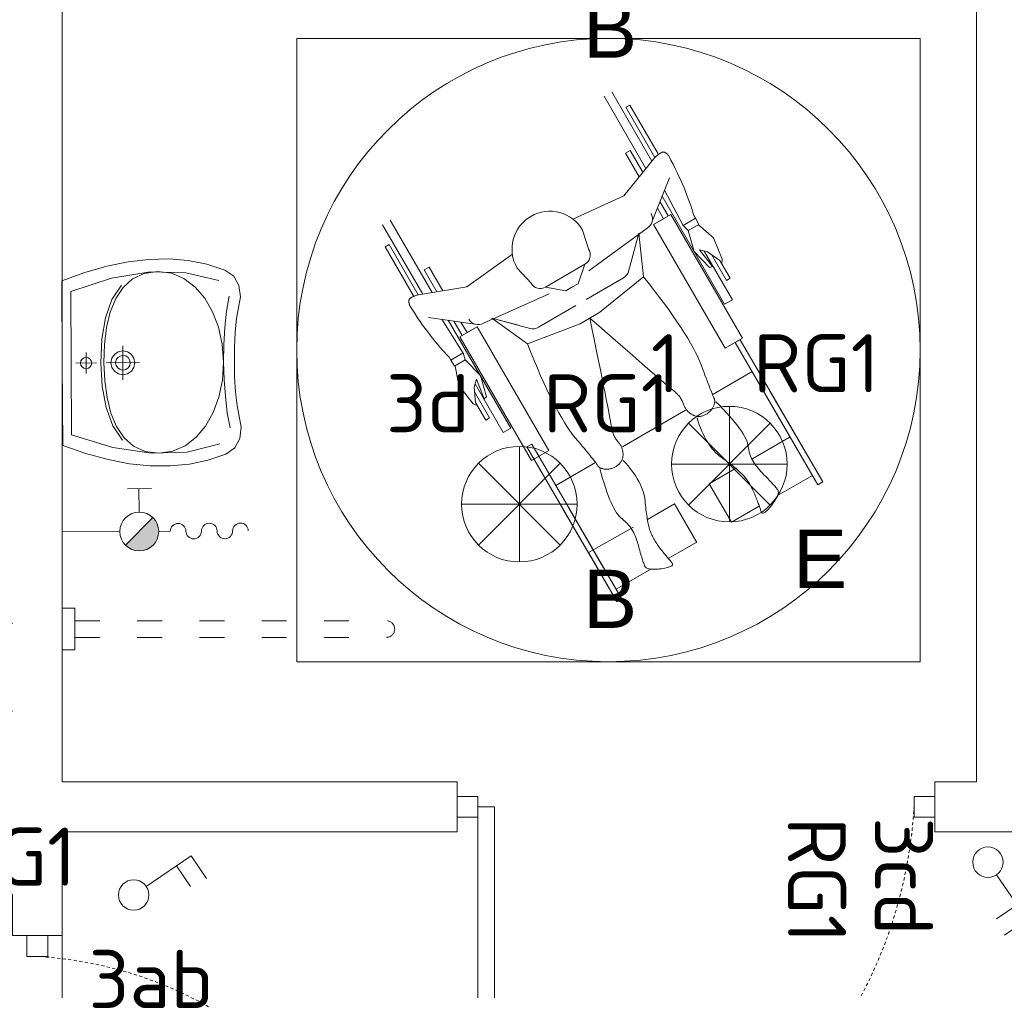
# Model space of a CAD drawing. Header units: millimetres. Extents: x -6697 to 21546, y -3389 to 18959.
# Tile 97 of 153: x 2732 to 2969, y 6495 to 6729. Entities that reach past the tile are written whole.
import ezdxf
from ezdxf.enums import TextEntityAlignment as Align

# ---------------------------------------------------------------- set-up
doc = ezdxf.new("R2010")
doc.units = ezdxf.units.MM
doc.linetypes.add('ACAD_ISO03W100', pattern=[30, 12, -18])
doc.linetypes.add('JIS_02_0.7', pattern=[1.35, 0.75, -0.6])
for name, color, linetype, lineweight, true_color in [('gniazda', 7, 'Continuous', 13, 0x2775b9), ('sanitarka', 7, 'Continuous', 5, 0x666666), ('wyposazenie sanitarne', 7, 'Continuous', 5, 0x999999), ('wyposażenie', 7, 'Continuous', 5, 0x999999)]:
    doc.layers.add(name, color=color, linetype=linetype, lineweight=lineweight, true_color=true_color)
for name, color, linetype, lineweight in [('oswietlenie opisy', 7, 'Continuous', 20), ('oswietlenie oprawy', 150, 'Continuous', 20), ('sciany_wew', 7, 'Continuous', 18), ('stolarka_mysz_drzwi', 7, 'Continuous', 5)]:
    doc.layers.add(name, color=color, linetype=linetype, lineweight=lineweight)
doc.layers.add('pomocnicza', color=6, linetype='Continuous', lineweight=20, plot=False)
doc.styles.add('ISO', font='isocpeur.ttf')
doc.styles.get("Standard").update_dxf_attribs({"font": 'arial.ttf'})

# ---------------------------------------------------------------- blocks, each defined once
blk = doc.blocks.new('B_068465_R')
for points in [[(0, -54.01), (4.6, -54.04), (9.42, -54.29), (13.64, -54.72), (16.46, -55.28), (20.4, -56.01), (23.99, -55.58), (26.93, -53.97), (28.88, -51.12), (30.72, -45.51), (31.92, -39.69), (32.47, -33.64), (32.39, -27.38), (31.68, -20.89), (30.35, -14.17), (28.39, -7.2), (25.81, 0), (0, 0), (-25.81, 0), (-28.39, -7.2), (-30.35, -14.17), (-31.68, -20.89), (-32.39, -27.38), (-32.47, -33.64), (-31.92, -39.69), (-30.72, -45.51), (-28.88, -51.12), (-26.93, -53.97), (-23.99, -55.58), (-20.4, -56.01), (-16.46, -55.28), (-13.64, -54.72), (-9.42, -54.29), (-4.6, -54.04), (0, -54.01)], [(0, -5.72), (0.68, -5.86), (1.24, -6.24), (1.61, -6.8), (1.75, -7.48), (1.61, -8.16), (1.24, -8.71), (0.68, -9.09), (0, -9.23), (-0.68, -9.09), (-1.24, -8.71), (-1.61, -8.16), (-1.75, -7.48), (-1.61, -6.8), (-1.24, -6.24), (-0.68, -5.86), (0, -5.72)], [(0, -16.71), (0.89, -16.89), (1.63, -17.39), (2.12, -18.12), (2.3, -19.01), (2.12, -19.91), (1.63, -20.64), (0.89, -21.13), (0, -21.31), (-0.89, -21.13), (-1.63, -20.64), (-2.12, -19.91), (-2.3, -19.01), (-2.12, -18.12), (-1.63, -17.39), (-0.89, -16.89), (0, -16.71)]]:
    blk.add_lwpolyline(points, close=True)
for points in [[(25.67, -49.28), (28.14, -38.98), (28.45, -27.74), (26.59, -15.65), (22.51, -2.8), (0, -2.8), (-22.51, -2.8), (-26.59, -15.65), (-28.45, -27.74), (-28.14, -38.98), (-25.67, -49.28)], [(-24.26, -18.74), (-19.75, -15.71), (-14.01, -13.63), (-7.31, -12.42), (0.07, -12.04), (7.44, -12.42), (14.14, -13.63), (19.88, -15.71), (24.39, -18.74)], [(-28.45, -30.14), (-27.86, -25.83), (-26.17, -22.22), (-23.51, -19.26), (-20, -16.92), (-15.76, -15.17), (-10.92, -13.96), (-5.6, -13.26), (0.07, -13.04), (5.74, -13.26), (11.05, -13.96), (15.89, -15.17), (20.13, -16.92), (23.64, -19.26), (26.3, -22.22), (27.99, -25.83), (28.58, -30.14)], [(-28.45, -30.14), (-27.86, -34.42), (-26.18, -38.33), (-23.53, -41.81), (-20.04, -44.79), (-15.81, -47.22), (-10.99, -49.04), (-5.68, -50.17), (-0.02, -50.56), (5.66, -50.17), (10.98, -49.04), (15.83, -47.22), (20.09, -44.79), (23.61, -41.81), (26.29, -38.33), (27.99, -34.42), (28.58, -30.14)], [(20.64, -52.51), (15.94, -51.63), (10.86, -51.08), (5.51, -50.74), (0.02, -50.52), (-5.48, -50.74), (-10.83, -51.08), (-15.91, -51.63), (-20.61, -52.51)]]:
    blk.add_lwpolyline(points)
at = {"color": 1}
for points in [[(0, -10.73), (0, -4.22)], [(-3.25, -7.48), (3.25, -7.48)], [(0, -24.26), (0, -13.76)], [(5.34, -19.01), (-5.34, -19.01)]]:
    blk.add_lwpolyline(points, dxfattribs=at)
blk.add_lwpolyline([(0, -15.26), (1.46, -15.56), (2.65, -16.36), (3.46, -17.56), (3.75, -19.01), (3.46, -20.47), (2.65, -21.66), (1.46, -22.47), (0, -22.76), (-1.46, -22.47), (-2.65, -21.66), (-3.46, -20.47), (-3.75, -19.01), (-3.46, -17.56), (-2.65, -16.36), (-1.46, -15.56), (0, -15.26)], close=True, dxfattribs=at)
at = {"const_width": 0.282}
for points in [[(-0.13, -20.35), (-0.13, -20.35)], [(-0.07, -21.39), (-0.07, -21.39)]]:
    blk.add_lwpolyline(points, dxfattribs=at)
blk = doc.blocks.new('zawór HA')
at = {"lineweight": 13, "ltscale": 0.5, "true_color": 0x0000f0}
blk.add_hatch(color=5, dxfattribs=at).paths.add_polyline_path([(15.48, 0, 0.198912), (14.56, 2.21), (10.14, -2.21, 0.668179)])
at = {"color": 5, "lineweight": 13, "ltscale": 0.5, "true_color": 0x0000f0}
for p, q in [((10.48, 6.88), (14.36, 6.88)), ((10.14, -2.21), (14.56, 2.21)), ((9.23, 0), (0, 0))]:
    blk.add_line(p, q, dxfattribs=at)
at = {"color": 5, "lineweight": 13, "ltscale": 10, "true_color": 0x0000f0}
for p, q in [((12.35, 3.12), (12.35, 6.88)), ((15.48, 0), (17.33, 0))]:
    blk.add_line(p, q, dxfattribs=at)
blk.add_circle((12.35, 0), 3.12, dxfattribs=at)
for centre, start, end in [((18.58, 0), 0, 180), ((21.08, 0), 180, 0), ((23.58, 0), 0, 180), ((26.08, 0), 180, 0), ((28.58, 0), 0, 180)]:
    blk.add_arc(centre, 1.25, start, end, dxfattribs=at)
blk = doc.blocks.new('niepełnosprawny')
at = {"layer": 'wyposażenie', "color": 0}
for p, q in [((866.52, 721.59), (875.94, 705.36)), ((877.29, 707.02), (868.25, 722.59)), ((872.29, 719.62), (871.43, 719.12)), ((871.43, 719.12), (877.96, 707.86)), ((878.66, 708.64), (872.29, 719.62)), ((870.95, 699.21), (877.94, 707.81)), ((872.41, 709.44), (871.33, 708.82)), ((871.33, 708.82), (874.43, 703.49)), ((875.27, 704.53), (872.41, 709.44)), ((881.2, 703.29), (877.35, 693.5)), ((859.54, 694), (870.95, 699.21)), ((879.56, 699.12), (893.62, 674.88)), ((880.11, 700.52), (884.3, 692.55)), ((879.09, 697.93), (880.96, 694.71)), ((881.53, 695.04), (877.64, 692.78)), ((881.53, 695.04), (877.64, 692.78)), ((881.53, 695.04), (878.5, 693.28)), ((881.53, 695.04), (878.5, 693.28)), ((878.51, 696.45), (879.88, 694.08)), ((881.53, 695.04), (897.66, 667.23)), ((886.66, 694.84), (887.05, 694.18)), ((825.82, 677.16), (816.79, 692.74)), ((818.52, 693.74), (827.94, 677.51)), ((880.02, 694.16), (877.64, 692.78)), ((877.64, 692.78), (893.77, 664.97)), ((887.05, 694.18), (884.28, 692.57)), ((885.44, 691.41), (884.28, 692.57)), ((887.85, 692.8), (885.44, 691.41)), ((887.05, 694.18), (887.85, 692.8)), ((887.72, 692.73), (891.1, 689.82)), ((863.11, 687.12), (861.71, 691.52)), ((876.21, 691.95), (863.14, 682.4)), ((874.31, 690.85), (872.02, 682.24)), ((874.31, 690.85), (875.37, 681.06)), ((885.44, 691.41), (886.77, 686.69)), ((817.37, 687.76), (818.23, 688.26)), ((818.23, 688.26), (824.76, 677)), ((891.1, 689.82), (893.09, 684.99)), ((823.73, 676.78), (817.37, 687.76)), ((845.94, 686.11), (835.71, 678.78)), ((886.77, 686.69), (890.25, 683.11)), ((887.95, 687.07), (889.73, 686.63)), ((890.87, 683.35), (887.95, 687.07)), ((895.35, 675.88), (889.01, 686.81)), ((889.73, 686.63), (892.56, 684.68)), ((894.01, 680.19), (890.63, 686.01)), ((862.24, 683.84), (853.41, 678.73)), ((862.24, 683.84), (860.68, 679.47)), ((892.56, 684.68), (894.87, 680.69)), ((893.09, 684.99), (892.97, 683.97)), ((826.14, 682.6), (827.22, 683.23)), ((828.99, 677.68), (826.14, 682.6)), ((827.22, 683.23), (830.31, 677.9)), ((847.01, 682.99), (850.13, 679.6)), ((890.25, 683.11), (890.87, 683.35)), ((860.68, 679.47), (859.33, 678.69)), ((860.68, 679.47), (859.33, 678.69)), ((870.91, 680.78), (862.52, 675.91)), ((875.37, 681.06), (865.56, 673.05)), ((894.01, 680.19), (894.87, 680.69)), ((835.71, 678.78), (824.82, 677)), ((839.44, 670.62), (854.22, 677.23)), ((853.41, 678.73), (857.98, 677.91)), ((857.98, 677.91), (859.33, 678.69)), ((857.98, 677.91), (859.33, 678.69)), ((895.35, 675.88), (893.62, 674.88)), ((895.35, 675.88), (893.62, 674.88)), ((851.77, 669.68), (860.16, 674.55)), ((865.56, 673.05), (861.13, 670.49)), ((827.12, 671.92), (837.53, 670.4)), ((830.06, 671.49), (834.91, 663.9)), ((831.55, 671.27), (845.61, 647.03)), ((832.82, 671.09), (834.69, 667.86)), ((834.39, 670.86), (835.77, 668.49)), ((841.34, 671.72), (849.32, 665.94)), ((841.34, 671.72), (849.95, 669.43)), ((841.34, 671.72), (849.32, 665.94)), ((841.34, 671.72), (847.31, 670.13)), ((849.32, 665.94), (861.13, 670.49)), ((834.12, 667.53), (838.01, 669.79)), ((834.12, 667.53), (838.01, 669.79)), ((834.12, 667.53), (837.15, 669.29)), ((834.12, 667.53), (837.15, 669.29)), ((835.63, 668.41), (838.01, 669.79)), ((838.01, 669.79), (854.14, 641.98)), ((834.12, 667.53), (850.25, 639.73)), ((897.66, 667.23), (893.77, 664.97)), ((832.12, 662.32), (834.89, 663.92)), ((835.33, 662.34), (834.89, 663.92)), ((831.74, 662.98), (832.12, 662.32)), ((832.12, 662.32), (832.92, 660.94)), ((832.92, 660.94), (835.33, 662.34)), ((835.33, 662.34), (838.76, 658.84)), ((833.05, 661.02), (833.9, 656.63)), ((890.8, 654.51), (899.81, 659.73)), ((837.85, 658.01), (837.34, 656.24)), ((843.88, 646.03), (837.55, 656.95)), ((839.63, 653.62), (837.85, 658.01)), ((838.76, 658.84), (840.14, 654.05)), ((833.9, 656.63), (837.11, 652.51)), ((837.34, 656.24), (837.63, 652.82)), ((840.81, 649.33), (837.44, 655.15)), ((902.58, 654.96), (914.56, 634.3)), ((915.64, 634.93), (903.71, 655.5)), ((837.11, 652.51), (838.04, 652.11)), ((837.63, 652.82), (839.95, 648.83)), ((840.14, 654.05), (839.63, 653.62)), ((884.81, 651.03), (870.7, 642.84)), ((840.81, 649.33), (839.95, 648.83)), ((843.88, 646.03), (845.61, 647.03)), ((843.88, 646.03), (845.61, 647.03)), ((899.75, 640.09), (908.32, 645.06)), ((850.25, 639.73), (854.14, 641.98)), ((855.69, 634.14), (864.62, 639.32)), ((890.15, 634.52), (896.26, 638.07)), ((913.34, 636.41), (905.51, 631.87)), ((890.15, 634.52), (895.17, 625.87)), ((890.15, 634.52), (895.17, 625.87)), ((857.38, 628.74), (863.33, 618.49)), ((858.46, 629.37), (866.44, 615.61)), ((876.27, 626.52), (882.35, 630.04)), ((882.35, 630.04), (887.39, 621.36)), ((895.17, 625.87), (901.4, 629.49)), ((873.13, 624.78), (863, 619.05)), ((880.91, 617.71), (887.34, 621.43)), ((863, 619.05), (869.38, 608.05)), ((869.22, 610.82), (877.02, 615.35)), ((870.47, 608.67), (869.38, 608.05))]:
    blk.add_line(p, q, dxfattribs=at)
at = {"layer": 'wyposażenie'}
blk.add_lwpolyline([(797.49, 734.6), (937.56, 734.6), (937.56, 594.53), (797.49, 594.53)], close=True, dxfattribs=at)
at = {"layer": 'wyposażenie', "color": 0}
for points in [[(877.96, 707.86), (878.11, 707.99), (878.26, 708.11), (878.4, 708.23), (878.53, 708.34), (878.66, 708.44), (878.78, 708.54), (878.9, 708.62), (879.01, 708.7), (879.11, 708.77), (879.21, 708.84), (879.31, 708.89), (879.4, 708.94), (879.48, 708.98), (879.56, 709.02), (879.63, 709.04), (879.7, 709.06), (879.76, 709.07), (879.83, 709.08), (879.9, 709.07), (879.97, 709.05), (880.05, 709.03), (880.13, 709), (880.21, 708.96), (880.29, 708.91), (880.38, 708.86), (880.47, 708.79), (880.56, 708.72), (880.66, 708.64), (880.75, 708.55), (880.86, 708.45), (880.96, 708.34), (881.06, 708.23)], [(881.06, 708.23), (881.56, 707.27), (882.04, 706.32), (882.5, 705.4), (882.94, 704.49), (883.36, 703.59), (883.76, 702.71), (884.14, 701.85), (884.5, 701.01), (884.84, 700.18), (885.16, 699.37), (885.46, 698.57), (885.74, 697.79), (886, 697.03), (886.24, 696.29), (886.46, 695.56), (886.66, 694.84)], [(875.37, 681.06), (876.64, 679.45), (877.85, 677.9), (879, 676.39), (880.09, 674.94), (881.12, 673.53), (882.08, 672.17), (882.98, 670.86), (883.82, 669.6), (884.6, 668.39), (885.32, 667.23), (885.97, 666.11), (886.57, 665.05), (887.1, 664.03), (887.57, 663.07), (887.97, 662.15), (888.32, 661.28), (888.62, 660.46), (888.91, 659.68), (889.18, 658.95), (889.44, 658.27), (889.68, 657.64), (889.91, 657.05), (890.11, 656.51), (890.31, 656.01), (890.48, 655.56), (890.64, 655.16), (890.78, 654.81), (890.91, 654.5), (891.02, 654.24), (891.11, 654.02), (891.19, 653.85), (891.25, 653.73), (891.3, 653.63), (891.34, 653.53), (891.37, 653.42), (891.39, 653.31), (891.4, 653.19), (891.41, 653.07), (891.4, 652.95), (891.39, 652.82), (891.37, 652.69), (891.34, 652.56), (891.3, 652.42), (891.25, 652.27), (891.19, 652.13), (891.13, 651.98), (891.05, 651.82), (890.97, 651.67), (890.88, 651.51), (890.78, 651.36), (890.68, 651.21), (890.57, 651.08), (890.46, 650.94), (890.34, 650.81), (890.21, 650.69), (890.08, 650.58), (889.95, 650.47), (889.81, 650.36), (889.66, 650.26), (889.51, 650.17), (889.35, 650.08), (889.19, 650), (889.02, 649.92), (888.84, 649.85), (888.66, 649.79), (888.49, 649.74), (888.31, 649.7), (888.14, 649.67), (887.96, 649.66), (887.79, 649.65), (887.62, 649.65), (887.45, 649.67), (887.28, 649.69), (887.11, 649.73), (886.94, 649.77), (886.77, 649.83), (886.61, 649.9), (886.44, 649.98), (886.28, 650.07), (886.11, 650.17), (885.95, 650.28), (885.8, 650.4), (885.65, 650.52), (885.51, 650.64), (885.37, 650.78), (885.25, 650.91), (885.12, 651.06), (885.01, 651.21), (884.9, 651.36), (884.79, 651.52), (884.7, 651.68), (884.6, 651.85), (884.52, 652.03), (884.44, 652.21), (884.37, 652.4), (884.3, 652.59), (884.24, 652.79), (884.16, 652.98), (884.07, 653.18), (883.96, 653.37), (883.85, 653.56), (883.73, 653.76), (883.6, 653.95), (883.45, 654.14), (883.29, 654.33), (883.13, 654.52), (882.95, 654.71), (882.76, 654.9), (882.56, 655.09), (882.35, 655.28), (882.13, 655.46), (881.89, 655.65), (881.6, 655.89), (881.19, 656.23), (880.66, 656.67), (880.02, 657.22), (879.26, 657.87), (878.39, 658.62), (877.41, 659.47), (876.3, 660.43), (875.09, 661.49), (873.75, 662.65), (872.31, 663.91), (870.74, 665.28), (869.07, 666.75), (867.28, 668.32), (865.37, 669.99), (863.34, 671.77)], [(824.76, 677), (824.57, 676.93), (824.39, 676.87), (824.22, 676.8), (824.06, 676.74), (823.91, 676.68), (823.77, 676.62), (823.63, 676.56), (823.51, 676.51), (823.39, 676.45), (823.29, 676.4), (823.19, 676.34), (823.11, 676.29), (823.03, 676.24), (822.96, 676.19), (822.9, 676.14), (822.85, 676.09), (822.81, 676.04), (822.78, 675.98), (822.75, 675.92), (822.72, 675.84), (822.71, 675.77), (822.69, 675.68), (822.69, 675.59), (822.69, 675.5), (822.69, 675.39), (822.71, 675.28), (822.72, 675.17), (822.75, 675.04), (822.78, 674.91), (822.81, 674.78), (822.85, 674.64), (822.9, 674.49)], [(822.9, 674.49), (823.49, 673.58), (824.07, 672.69), (824.64, 671.83), (825.22, 671), (825.78, 670.19), (826.35, 669.41), (826.91, 668.65), (827.46, 667.92), (828.01, 667.21), (828.56, 666.53), (829.1, 665.88), (829.63, 665.25), (830.17, 664.64), (830.69, 664.06), (831.22, 663.51), (831.74, 662.98)], [(849.32, 665.94), (850.07, 664.04), (850.82, 662.22), (851.56, 660.47), (852.28, 658.8), (852.99, 657.22), (853.69, 655.7), (854.38, 654.27), (855.06, 652.92), (855.72, 651.64), (856.38, 650.44), (857.02, 649.32), (857.65, 648.27), (858.27, 647.31), (858.87, 646.42), (859.47, 645.61), (860.05, 644.88), (860.62, 644.21), (861.14, 643.57), (861.64, 642.98), (862.11, 642.42), (862.54, 641.89), (862.94, 641.41), (863.3, 640.96), (863.64, 640.54), (863.94, 640.17), (864.21, 639.83), (864.45, 639.53), (864.65, 639.27), (864.83, 639.04), (864.97, 638.86), (865.07, 638.7), (865.15, 638.59), (865.21, 638.5), (865.28, 638.41), (865.36, 638.33), (865.45, 638.26), (865.54, 638.19), (865.64, 638.13), (865.75, 638.07), (865.87, 638.02), (865.99, 637.97), (866.13, 637.93), (866.27, 637.9), (866.41, 637.87), (866.57, 637.84), (866.73, 637.83), (866.9, 637.82), (867.08, 637.81), (867.26, 637.81), (867.44, 637.82), (867.62, 637.84), (867.79, 637.86), (867.96, 637.89), (868.13, 637.93), (868.3, 637.98), (868.47, 638.04), (868.63, 638.1), (868.79, 638.17), (868.95, 638.25), (869.11, 638.33), (869.26, 638.43), (869.41, 638.53), (869.56, 638.64), (869.71, 638.76), (869.85, 638.88), (869.98, 639.01), (870.11, 639.14), (870.22, 639.28), (870.32, 639.42), (870.41, 639.57), (870.49, 639.72), (870.57, 639.87), (870.63, 640.03), (870.68, 640.2), (870.72, 640.37), (870.76, 640.54), (870.78, 640.72), (870.79, 640.9), (870.8, 641.09), (870.79, 641.28), (870.77, 641.48), (870.75, 641.67), (870.72, 641.86), (870.68, 642.04), (870.63, 642.22), (870.58, 642.4), (870.51, 642.58), (870.44, 642.76), (870.36, 642.93), (870.28, 643.1), (870.18, 643.26), (870.08, 643.43), (869.97, 643.59), (869.85, 643.75), (869.72, 643.9), (869.59, 644.06), (869.45, 644.21), (869.32, 644.38), (869.2, 644.55), (869.08, 644.74), (868.97, 644.93), (868.86, 645.13), (868.76, 645.34), (868.67, 645.56), (868.58, 645.79), (868.5, 646.03), (868.42, 646.28), (868.35, 646.54), (868.29, 646.81), (868.23, 647.08), (868.17, 647.37), (868.13, 647.67), (868.07, 648.04), (867.98, 648.57), (867.85, 649.24), (867.7, 650.07), (867.51, 651.05), (867.29, 652.18), (867.04, 653.46), (866.76, 654.89), (866.44, 656.47), (866.09, 658.21), (865.72, 660.09), (865.31, 662.12), (864.86, 664.31), (864.39, 666.64), (863.88, 669.13), (863.34, 671.77)], [(891.67, 652.94), (892.51, 652.09), (893.3, 651.26), (894.04, 650.47), (894.73, 649.7), (895.36, 648.97), (895.94, 648.26), (896.47, 647.59), (896.95, 646.95), (897.38, 646.33), (897.75, 645.75), (898.08, 645.2), (898.35, 644.67), (898.57, 644.18), (898.74, 643.72), (898.85, 643.29), (898.92, 642.89), (898.97, 642.5), (899.04, 642.12), (899.13, 641.73), (899.24, 641.35), (899.36, 640.97), (899.51, 640.6), (899.68, 640.22), (899.87, 639.85), (900.08, 639.48), (900.31, 639.11), (900.55, 638.74), (900.82, 638.37), (901.11, 638.01), (901.42, 637.64), (901.74, 637.28), (902.09, 636.92), (902.44, 636.57), (902.77, 636.24), (903.08, 635.91), (903.38, 635.61), (903.65, 635.32), (903.91, 635.05), (904.16, 634.79), (904.38, 634.54), (904.59, 634.31), (904.78, 634.1), (904.95, 633.9), (905.1, 633.72), (905.24, 633.55), (905.36, 633.4), (905.46, 633.26), (905.54, 633.14), (905.61, 633.02), (905.65, 632.89), (905.67, 632.74), (905.68, 632.59), (905.66, 632.41), (905.63, 632.23), (905.57, 632.03), (905.49, 631.82), (905.39, 631.6), (905.28, 631.36), (905.14, 631.11), (904.98, 630.85), (904.81, 630.58), (904.61, 630.29), (904.39, 629.99), (904.15, 629.67), (903.91, 629.37), (903.68, 629.09), (903.46, 628.84), (903.26, 628.63), (903.07, 628.44), (902.89, 628.28), (902.72, 628.15), (902.57, 628.05), (902.43, 627.98), (902.3, 627.94), (902.19, 627.93), (902.08, 627.94), (901.99, 627.99), (901.92, 628.07), (901.85, 628.17), (901.8, 628.31), (901.75, 628.46), (901.7, 628.63), (901.64, 628.81), (901.57, 629), (901.5, 629.2), (901.43, 629.41), (901.35, 629.64), (901.26, 629.87), (901.17, 630.12), (901.07, 630.38), (900.97, 630.65), (900.86, 630.93), (900.74, 631.22), (900.62, 631.52), (900.5, 631.84), (900.37, 632.16), (900.23, 632.49), (900.09, 632.81), (899.95, 633.12), (899.8, 633.43), (899.65, 633.72), (899.5, 634.01), (899.34, 634.29), (899.18, 634.56), (899.02, 634.83), (898.85, 635.08), (898.68, 635.33), (898.51, 635.57), (898.33, 635.8), (898.15, 636.02), (897.97, 636.24), (897.78, 636.44), (897.58, 636.65), (897.37, 636.86), (897.14, 637.08), (896.9, 637.31), (896.64, 637.54), (896.37, 637.78), (896.08, 638.02), (895.78, 638.27), (895.46, 638.53), (895.13, 638.79), (894.78, 639.06), (894.42, 639.34), (894.04, 639.62), (893.65, 639.91), (893.24, 640.2), (892.82, 640.51), (892.4, 640.83), (891.99, 641.18), (891.58, 641.56), (891.19, 641.97), (890.82, 642.41), (890.45, 642.89), (890.09, 643.39), (889.75, 643.93), (889.42, 644.49), (889.1, 645.09), (888.79, 645.72), (888.49, 646.38), (888.21, 647.07), (887.93, 647.79), (887.67, 648.54), (887.42, 649.32)], [(865.57, 637.93), (865.88, 636.77), (866.2, 635.68), (866.52, 634.64), (866.83, 633.66), (867.15, 632.74), (867.47, 631.89), (867.78, 631.09), (868.1, 630.35), (868.41, 629.68), (868.73, 629.06), (869.04, 628.5), (869.36, 628), (869.67, 627.56), (869.99, 627.19), (870.3, 626.87), (870.62, 626.61), (870.93, 626.37), (871.22, 626.12), (871.51, 625.85), (871.78, 625.56), (872.05, 625.26), (872.3, 624.94), (872.54, 624.61), (872.76, 624.26), (872.98, 623.89), (873.19, 623.51), (873.38, 623.11), (873.56, 622.69), (873.73, 622.26), (873.89, 621.81), (874.04, 621.35), (874.18, 620.87), (874.31, 620.39), (874.43, 619.94), (874.55, 619.51), (874.67, 619.1), (874.78, 618.71), (874.88, 618.35), (874.98, 618.01), (875.08, 617.69), (875.18, 617.4), (875.27, 617.13), (875.35, 616.88), (875.43, 616.66), (875.51, 616.45), (875.58, 616.27), (875.65, 616.12), (875.71, 615.99), (875.78, 615.87), (875.87, 615.76), (875.99, 615.67), (876.12, 615.59), (876.28, 615.51), (876.46, 615.45), (876.65, 615.4), (876.88, 615.36), (877.12, 615.34), (877.38, 615.32), (877.66, 615.31), (877.97, 615.32), (878.3, 615.33), (878.65, 615.36), (879.02, 615.39), (879.41, 615.44), (879.79, 615.5), (880.15, 615.56), (880.47, 615.62), (880.76, 615.69), (881.02, 615.76), (881.25, 615.83), (881.44, 615.91), (881.6, 615.99), (881.74, 616.08), (881.84, 616.17), (881.9, 616.26), (881.94, 616.36), (881.95, 616.46), (881.92, 616.57), (881.86, 616.67), (881.77, 616.79), (881.66, 616.91), (881.54, 617.04), (881.42, 617.18), (881.28, 617.33), (881.15, 617.49), (881, 617.66), (880.85, 617.85), (880.69, 618.04), (880.52, 618.25), (880.35, 618.46), (880.17, 618.68), (879.98, 618.92), (879.78, 619.17), (879.58, 619.42), (879.37, 619.69), (879.16, 619.97), (878.94, 620.25), (878.73, 620.53), (878.54, 620.81), (878.35, 621.09), (878.17, 621.37), (878, 621.64), (877.83, 621.92), (877.68, 622.19), (877.53, 622.47), (877.4, 622.74), (877.27, 623.01), (877.15, 623.28), (877.04, 623.55), (876.94, 623.82), (876.84, 624.09), (876.76, 624.35), (876.68, 624.63), (876.6, 624.92), (876.53, 625.23), (876.45, 625.55), (876.38, 625.89), (876.31, 626.24), (876.25, 626.61), (876.18, 627), (876.12, 627.4), (876.06, 627.82), (876, 628.26), (875.95, 628.71), (875.89, 629.18), (875.84, 629.66), (875.79, 630.16), (875.74, 630.68), (875.68, 631.21), (875.58, 631.74), (875.45, 632.28), (875.29, 632.82), (875.1, 633.37), (874.87, 633.93), (874.62, 634.49), (874.33, 635.06), (874, 635.63), (873.65, 636.21), (873.26, 636.79), (872.84, 637.38), (872.39, 637.97), (871.91, 638.57), (871.39, 639.17), (870.84, 639.78)]]:
    blk.add_lwpolyline(points, dxfattribs=at)
for points in [[(897.09, 666.9), (915.64, 634.93), (914.56, 634.3), (896.01, 666.27)], [(850.29, 643.45), (870.43, 608.73), (869.38, 608.05), (849.21, 642.82)]]:
    blk.add_lwpolyline(points, close=True, dxfattribs=at)
blk.add_circle((867.52, 664.57), 70.03, dxfattribs=at)
for centre, radius, start, end in [((854.36, 687.26), 8.5, 30.1174, 210.1174), ((875.01, 694.03), 2.4, 300.1174, 30.1174), ((861.03, 685.92), 2.4, 300.1174, 30.1174), ((869.7, 682.86), 2.4, 300.1174, 345.1174), ((852.21, 680.8), 2.4, 210.1174, 300.1174), ((838.23, 672.69), 2.4, 210.1174, 300.1174), ((838.23, 672.69), 2.4, 210.1174, 300.1174), ((850.56, 671.75), 2.4, 255.1174, 300.1174)]:
    blk.add_arc(centre, radius, start, end, dxfattribs=at)
blk = doc.blocks.new('uchwyt podnoszony')
for p, q in [((-5, 0), (-5, -3)), ((5, 0), (5, -3)), ((-5, -3), (5, -3))]:
    blk.add_line(p, q)
at = {"linetype": 'ACAD_ISO03W100', "ltscale": 0.5}
for p, q in [((-2, -3), (-2, -78)), ((2, -3), (2, -78))]:
    blk.add_line(p, q, dxfattribs=at)
blk.add_arc((0, -78), 2, 180, 0, dxfattribs=at)
blk = doc.blocks.new('*U150')
at = {"layer": 'stolarka_mysz_drzwi'}
for points in [[(-9, 0), (-9, 90), (-5, 90), (-5, 0)], [(-95, -2.5), (-100, -2.5), (-100, 2.5), (-95, 2.5)], [(0, -2.5), (-5, -2.5), (-5, 2.5), (0, 2.5)]]:
    blk.add_lwpolyline(points, close=True, dxfattribs=at)
at = {"layer": 'stolarka_mysz_drzwi', "linetype": 'JIS_02_0.7'}
blk.add_arc((0.76, -5.76), 95.93, 93.4421, 176.5579, dxfattribs=at)
at = {"style": 'ISO', "flags": 9}
for tag, p in [('MATERIAL', (167.97, -34.59)), ('KOLOR_DRZWI', (168.38, -55.85)), ('WYPELNIENIE_DRZWI', (168.01, -77.63))]:
    blk.add_attdef(tag, p, '', height=14, dxfattribs=at)
blk = doc.blocks.new('*U151')
at = {"layer": 'stolarka_mysz_drzwi'}
for points in [[(-9, 0), (-9, 105), (-5, 105), (-5, 0)], [(-110, -2.5), (-115, -2.5), (-115, 2.5), (-110, 2.5)], [(0, -2.5), (-5, -2.5), (-5, 2.5), (0, 2.5)]]:
    blk.add_lwpolyline(points, close=True, dxfattribs=at)
at = {"layer": 'stolarka_mysz_drzwi', "linetype": 'JIS_02_0.7'}
blk.add_arc((1.72, -6.72), 111.92, 93.4421, 176.5579, dxfattribs=at)
at = {"style": 'ISO', "flags": 9}
for tag, p in [('MATERIAL', (167.97, -34.59)), ('KOLOR_DRZWI', (168.38, -55.85)), ('WYPELNIENIE_DRZWI', (168.01, -77.63))]:
    blk.add_attdef(tag, p, '', height=14, dxfattribs=at)
blk = doc.blocks.new('parter')
at = {"layer": 'sciany_wew'}
for points in [[(318, 1258), (318, 992), (318, 980), (413, 980)], [(538, 980), (538, 1258), (318, 1258)], [(403, 968), (413, 968), (413, 980), (403, 980)], [(528, 980), (538, 980)], [(528, 968), (528, 968), (528, 980), (528, 980)], [(318, 943), (318, 968), (413, 968)], [(528, 968), (560, 968)], [(318, 953), (318, 943), (306, 943), (306, 953)]]:
    blk.add_lwpolyline(points, dxfattribs=at)
at = {"layer": 'sanitarka', "extrusion": (0, 0, -1), "xscale": -0.7672784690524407, "yscale": 0.7672784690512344, "zscale": -0.7672784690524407, "rotation": 269.6393339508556}
blk.add_blockref('B_068465_R', (-318, 1080.82), dxfattribs=at)
at = {"layer": 'sanitarka', "xscale": 1.500000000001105, "yscale": 1.500000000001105, "zscale": 1.500000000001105, "rotation": 0.3606660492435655}
blk.add_blockref('zawór HA', (318, 1040.18), dxfattribs=at)
at = {"layer": 'sanitarka', "extrusion": (0, 0, -1), "xscale": -1, "zscale": -1, "rotation": 270}
blk.add_blockref('uchwyt podnoszony', (-318, 1016.8), dxfattribs=at)
at = {"layer": 'sciany_wew'}
for name, p, rotation in [('*U151', (413, 974), 180), ('*U150', (312, 843), 270)]:
    blk.add_blockref(name, p, dxfattribs=dict(at, rotation=rotation))
at = {"layer": 'wyposazenie sanitarne', "xscale": 1.07142857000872, "yscale": 1.07142857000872, "zscale": 1.07142857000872}
blk.add_blockref('niepełnosprawny', (-480.04, 371.93), dxfattribs=at)
blk = doc.blocks.new('zarowa')
at = {"layer": 'oswietlenie oprawy', "color": 152, "true_color": 0x2776bb}
for p, q in [((-6.78, -6.78), (6.78, 6.78)), ((6.78, -6.78), (-6.78, 6.78))]:
    blk.add_line(p, q, dxfattribs=at)
blk.add_circle((0, 0), 9.58, dxfattribs=at)
blk = doc.blocks.new('*U231')
at = {"layer": 'pomocnicza'}
blk.add_lwpolyline([(0, 0), (0, 13.92), (0, -13.92), (0, 0), (13.92, 0), (-13.92, 0)], dxfattribs=at)
at = {"layer": 'oswietlenie oprawy', "xscale": 1.451999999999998, "yscale": 1.451999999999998, "zscale": 1.451999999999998, "rotation": 90}
blk.add_blockref('zarowa', (0, 0), dxfattribs=at)
at = {"style": 'ISO', "flags": 8}
blk.add_attdef('OBWOD_NR', text='', height=14, dxfattribs=at).set_placement((-11.89, 13.08), align=Align.BOTTOM_RIGHT)
at = {"layer": 'oswietlenie opisy', "color": 1, "true_color": 0xff0000, "insert": (15.31, -15.79), "char_height": 14, "width": 49.316, "attachment_point": 1}
blk.add_mtext('E', dxfattribs=at)
at = {"layer": 'oswietlenie opisy', "style": 'ISO', "flags": 8}
blk.add_attdef('ROZDZIELNIA_NR', text='', height=14, dxfattribs=at).set_placement((5.73, 13.08), align=Align.BOTTOM_LEFT)
blk = doc.blocks.new('*U261')
at = {"layer": 'pomocnicza'}
blk.add_lwpolyline([(0, 0), (0, 13.92), (0, -13.92), (0, 0), (13.92, 0), (-13.92, 0)], dxfattribs=at)
at = {"layer": 'oswietlenie oprawy', "xscale": 1.451999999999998, "yscale": 1.451999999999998, "zscale": 1.451999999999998, "rotation": 90}
blk.add_blockref('zarowa', (0, 0), dxfattribs=at)
at = {"style": 'ISO', "flags": 8}
blk.add_attdef('OBWOD_NR', text='', height=14, dxfattribs=at).set_placement((-11.89, 13.08), align=Align.BOTTOM_RIGHT)
at = {"layer": 'oswietlenie opisy', "color": 1, "true_color": 0xff0000, "insert": (15.31, -15.79), "char_height": 14, "width": 49.316, "attachment_point": 1}
blk.add_mtext('{\\C256;B}', dxfattribs=at)
at = {"layer": 'oswietlenie opisy', "style": 'ISO', "flags": 8}
blk.add_attdef('ROZDZIELNIA_NR', text='', height=14, dxfattribs=at).set_placement((5.73, 13.08), align=Align.BOTTOM_LEFT)
blk = doc.blocks.new('*U260')
at = {"layer": 'pomocnicza'}
blk.add_lwpolyline([(0, 0), (0, 13.92), (0, -13.92), (0, 0), (13.92, 0), (-13.92, 0)], dxfattribs=at)
at = {"layer": 'oswietlenie oprawy', "xscale": 1.451999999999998, "yscale": 1.451999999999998, "zscale": 1.451999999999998, "rotation": 90}
blk.add_blockref('zarowa', (0, 0), dxfattribs=at)
at = {"style": 'ISO', "flags": 8}
blk.add_attdef('OBWOD_NR', text='', height=14, dxfattribs=at).set_placement((-11.89, 13.08), align=Align.BOTTOM_RIGHT)
at = {"layer": 'oswietlenie opisy', "color": 1, "true_color": 0xff0000, "insert": (15.31, -15.79), "char_height": 14, "width": 49.316, "attachment_point": 1}
blk.add_mtext('{\\C256;B}', dxfattribs=at)
at = {"layer": 'oswietlenie opisy', "style": 'ISO', "flags": 8}
blk.add_attdef('ROZDZIELNIA_NR', text='', height=14, dxfattribs=at).set_placement((5.73, 13.08), align=Align.BOTTOM_LEFT)
blk = doc.blocks.new('WLACZNIK')
at = {"layer": 'oswietlenie oprawy', "color": 152, "ltscale": 3, "true_color": 0x2776bb}
for points in [[(-1.98, 8.77), (-4.71, 6.91)], [(-1.02, 6.83), (-3.5, 5.14)]]:
    blk.add_lwpolyline(points, dxfattribs=at)
blk.add_lwpolyline([(-1.03, 1.52), (-4.71, 6.91, 1.045323)], format="xyb", dxfattribs=at)
blk.add_circle((0, 0), 1.83, dxfattribs=at)
blk = doc.blocks.new('*U243')
at = {"layer": 'oswietlenie oprawy', "xscale": 2, "yscale": 2, "zscale": 2, "rotation": 270}
blk.add_blockref('WLACZNIK', (0, 0), dxfattribs=at)
at = {"style": 'ISO', "flags": 8}
for tag, p in [('OBWOD_NUMER', (-10.85, -20.24)), ('ROZDZIELNICA_NR', (-10.85, -41.16))]:
    blk.add_attdef(tag, text='', height=14, dxfattribs=at).set_placement(p, align=Align.MIDDLE_LEFT)
blk = doc.blocks.new('GNIAZDO 220')
at = {"layer": 'gniazda', "color": 152, "true_color": 0x2776bb}
for p, q in [((0, 0), (0, -12.83)), ((-9.1, -12.83), (9.1, -12.83))]:
    blk.add_line(p, q, dxfattribs=at)
blk.add_arc((0, -21.93), 9.1, 0, 180, dxfattribs=at)
blk = doc.blocks.new('*U268')
at = {"layer": 'gniazda', "rotation": 269.9999999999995}
for p in [(0, 21.06), (0, 0)]:
    blk.add_blockref('GNIAZDO 220', p, dxfattribs=at)
at = {"color": 7, "style": 'ISO', "flags": 12}
blk.add_attdef('NR_OBWODU_GNIAZD', text='', height=14, dxfattribs=at).set_placement((-17.72, -35.07), align=Align.MIDDLE_CENTER)

msp = doc.modelspace()

# ---------------------------------------------------------------- linework, layer by layer
at = {"layer": 'pomocnicza'}
msp.add_lwpolyline([(2742.7, 6383.56), (2742.7, 6533.56), (2742.7, 6458.56), (3849.02, 6458.56)], dxfattribs=at)

# ---------------------------------------------------------------- block references
ref = msp.add_blockref('*U260', (2852.7, 6749.69))
ref.add_attrib('ROZDZIELNIA_NR', 'RG1', dxfattribs={"layer": 'oswietlenie opisy', "height": 14, "style": 'ISO'}).set_placement((2858.43, 6762.76), align=Align.BOTTOM_LEFT)
ref.add_attrib('OBWOD_NR', '3c', dxfattribs={"height": 14, "style": 'ISO'}).set_placement((2840.81, 6762.76), align=Align.BOTTOM_RIGHT)
ref = msp.add_blockref('*U231', (2903.25, 6622.07))
ref.add_attrib('ROZDZIELNIA_NR', 'RG1', dxfattribs={"layer": 'oswietlenie opisy', "height": 14, "style": 'ISO'}).set_placement((2908.98, 6635.15), align=Align.BOTTOM_LEFT)
ref.add_attrib('OBWOD_NR', '1', dxfattribs={"height": 14, "style": 'ISO'}).set_placement((2891.36, 6635.15), align=Align.BOTTOM_RIGHT)
ref = msp.add_blockref('*U261', (2852.7, 6612.43))
ref.add_attrib('ROZDZIELNIA_NR', 'RG1', dxfattribs={"layer": 'oswietlenie opisy', "height": 14, "style": 'ISO'}).set_placement((2858.43, 6625.51), align=Align.BOTTOM_LEFT)
ref.add_attrib('OBWOD_NR', '3d', dxfattribs={"height": 14, "style": 'ISO'}).set_placement((2840.81, 6625.51), align=Align.BOTTOM_RIGHT)
ref = msp.add_blockref('*U243', (2965.47, 6526.24), dxfattribs=dict(rotation=270))
ref.add_attrib('OBWOD_NUMER', '3cd', dxfattribs={"height": 14, "rotation": 270, "style": 'ISO'}).set_placement((2945.24, 6537.08), align=Align.MIDDLE_LEFT)
ref.add_attrib('ROZDZIELNICA_NR', 'RG1', dxfattribs={"height": 14, "rotation": 270, "style": 'ISO'}).set_placement((2924.32, 6537.08), align=Align.MIDDLE_LEFT)
ref = msp.add_blockref('*U243', (2759.88, 6518.34))
ref.add_attrib('OBWOD_NUMER', '3ab', dxfattribs={"height": 14, "style": 'ISO'}).set_placement((2749.03, 6498.1), align=Align.MIDDLE_LEFT)
ref.add_attrib('ROZDZIELNICA_NR', 'RG1', dxfattribs={"height": 14, "style": 'ISO'}).set_placement((2749.03, 6477.18), align=Align.MIDDLE_LEFT)
at = {"layer": 'gniazda'}
ref = msp.add_blockref('*U268', (2730.7, 6562.63), dxfattribs=at)
ref.add_attrib('NR_OBWODU_GNIAZD', '105 RG1', dxfattribs={"layer": '0', "color": 7, "height": 14, "style": 'ISO'}).set_placement((2712.97, 6527.56), align=Align.MIDDLE_CENTER)
at = {"layer": 'sciany_wew'}
msp.add_blockref('parter', (2424.7, 5565.56), dxfattribs=at)

doc.saveas('drawing.dxf')
